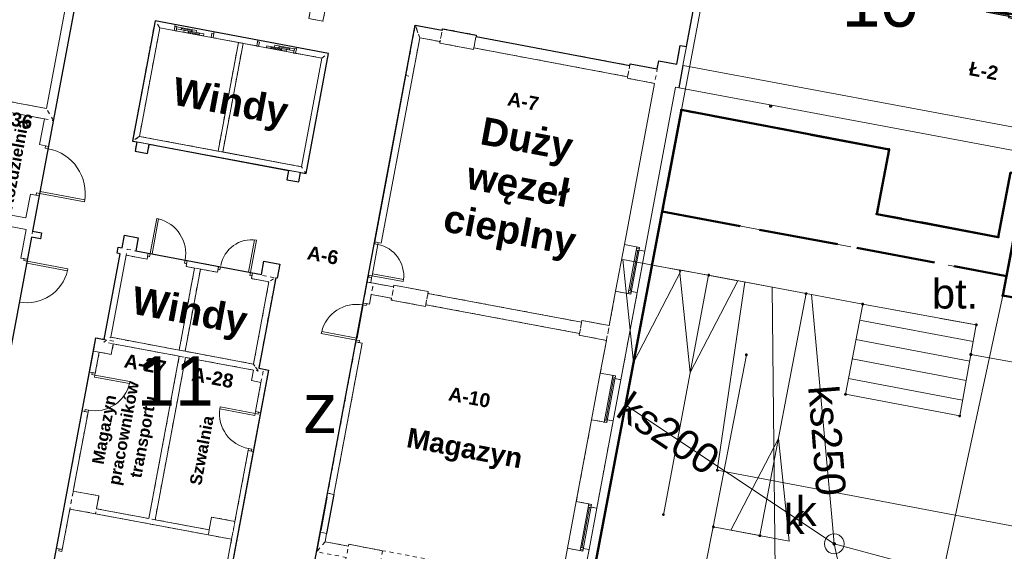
# Model space of a CAD drawing. Header units: millimetres. Extents: x 6421400 to 6424255, y 5791334 to 5793836.
# Tile 28 of 101: x 6422698 to 6422723, y 5792830 to 5792844. Entities that reach past the tile are written whole.
import ezdxf
from ezdxf.enums import TextEntityAlignment as Align

# ---------------------------------------------------------------- set-up
doc = ezdxf.new("R2010")
doc.units = ezdxf.units.MM
for name, pattern in [('DASHED', [20, 10, -10]), ('PRZER3-1', [2, 1.5, -0.5]), ('PRZER4-1', [2.5, 2, -0.5]), ('Wipeout_Contour', [10, 0, -10])]:
    doc.linetypes.add(name, pattern=pattern)
doc.layers.get('0').update_dxf_attribs({"color": 252})
for name, color, linetype, lineweight in [('GESBLO', 252, 'Continuous', 18), ('GESBLO_O', 252, 'Continuous', 18), ('GESBZN', 252, 'Continuous', 35), ('GESBZO', 7, 'Continuous', 35), ('GESBZO_O', 252, 'Continuous', 35), ('GESIPD', 252, 'Continuous', 18), ('GESSCH', 252, 'Continuous', 18), ('GSPPRB', 252, 'Continuous', 18), ('GSSKPL', 252, 'Continuous', 18), ('GSSKPL_O', 252, 'Continuous', 18), ('GULENN', 252, 'Continuous', 18), ('GULKSP', 252, 'Continuous', 18), ('GULKSP_O', 252, 'Continuous', 18), ('GUPKSD', 252, 'Continuous', 18), ('GUPKSD_O', 252, 'Continuous', 18), ('GUPKWZ', 252, 'Continuous', 13), ('GUPKWZ_O', 252, 'Continuous', 13), ('Windy', 252, 'Continuous', 13)]:
    doc.layers.add(name, color=color, linetype=linetype, lineweight=lineweight)
for name, color, linetype in [('GUPKSH', 252, 'Continuous'), ('GUPKSH_O', 252, 'Continuous'), ('Kreskowanie', 252, 'Continuous'), ('xref', 252, 'Continuous')]:
    doc.layers.add(name, color=color, linetype=linetype)
doc.styles.add('Arial', font='arial.ttf')
doc.styles.add('GENERATED_STYLE_6', font='arialbd.ttf')

# ---------------------------------------------------------------- blocks, each defined once
blk = doc.blocks.new('GUPKSH1')
blk.add_hatch(color=0).paths.add_polyline_path([(0, 0.045), (-0.011647, 0.043467), (-0.0225, 0.038971), (-0.03182, 0.03182), (-0.038971, 0.0225), (-0.043467, 0.011647), (-0.045, 0), (-0.043467, -0.011647), (-0.038971, -0.0225), (-0.03182, -0.03182), (-0.0225, -0.038971), (-0.011647, -0.043467), (0, -0.045), (0.011647, -0.043467), (0.0225, -0.038971), (0.03182, -0.03182), (0.038971, -0.0225), (0.043467, -0.011647), (0.045, 0), (0.043467, 0.011647), (0.038971, 0.0225), (0.03182, 0.03182), (0.0225, 0.038971), (0.011647, 0.043467)])
blk = doc.blocks.new('GUPKSD1_1')
at = {"color": 0}
blk.add_lwpolyline([(0.25, 0), (0.241481, -0.064705), (0.216506, -0.125), (0.176777, -0.176777), (0.125, -0.216506), (0.064705, -0.241481), (0, -0.25), (-0.064705, -0.241481), (-0.125, -0.216506), (-0.176777, -0.176777), (-0.216506, -0.125), (-0.241481, -0.064705), (-0.25, 0), (-0.241481, 0.064705), (-0.216506, 0.125), (-0.176777, 0.176777), (-0.125, 0.216506), (-0.064705, 0.241481), (0, 0.25), (0.064705, 0.241481), (0.125, 0.216506), (0.176777, 0.176777), (0.216506, 0.125), (0.241481, 0.064705)], close=True, dxfattribs=at)
blk = doc.blocks.new('GUPKWZ1_1')
at = {"color": 0}
blk.add_lwpolyline([(0.25, 0), (0.241481, -0.064705), (0.216506, -0.125), (0.176777, -0.176777), (0.125, -0.216506), (0.064705, -0.241481), (0, -0.25), (-0.064705, -0.241481), (-0.125, -0.216506), (-0.176777, -0.176777), (-0.216506, -0.125), (-0.241481, -0.064705), (-0.25, 0), (-0.241481, 0.064705), (-0.216506, 0.125), (-0.176777, 0.176777), (-0.125, 0.216506), (-0.064705, 0.241481), (0, 0.25), (0.064705, 0.241481), (0.125, 0.216506), (0.176777, 0.176777), (0.216506, 0.125), (0.241481, 0.064705)], close=True, dxfattribs=at)
blk = doc.blocks.new('GESIPD1')
at = {"color": 0}
blk.add_lwpolyline([(0, 0.75), (0, -0.75), (2.5, 0)], close=True, dxfattribs=at)
blk = doc.blocks.new('GSPPRB0')
at = {"color": 0, "lineweight": 18}
blk.add_lwpolyline([(-0.007955, 0.0225), (0.007955, 0.0225), (0.0225, 0.007955), (0.0225, -0.007955), (0.007955, -0.0225), (-0.007955, -0.0225), (-0.0225, -0.007955), (-0.0225, 0.007955)], close=True, dxfattribs=at)
blk = doc.blocks.new('G$CC51CC4AD')
at = {"layer": 'GESBLO', "linetype": 'Continuous', "lineweight": 18, "elevation": 10.26}
blk.add_lwpolyline([(6422765.32, 5792828.81), (6422729.65, 5792835.49), (6422723.206, 5792836.666), (6422723.784, 5792839.697), (6422725.134, 5792846.811), (6422731.12, 5792879.29), (6422719.61, 5792881.37), (6422718.51, 5792875.31), (6422717.4, 5792869.18), (6422716.37, 5792863.47), (6422715.26, 5792857.35), (6422715.05, 5792856.19), (6422695.55, 5792859.83), (6422695.49, 5792859.48), (6422685.05, 5792861.4), (6422683.09, 5792851.07), (6422693.59, 5792849.14), (6422693, 5792845.94), (6422682.53, 5792848.06), (6422681.84, 5792844.52), (6422668.54, 5792846.99)], dxfattribs=at)
for points in [[(6422706.06, 5792809.74), (6422697.56, 5792811.35), (6422686.8, 5792813.34), (6422693, 5792845.94), (6422693.59, 5792849.14), (6422695.55, 5792859.83), (6422715.05, 5792856.19), (6422717.81, 5792855.67), (6422715.87, 5792845.459), (6422715.092, 5792841.355), (6422714.606, 5792838.792), (6422708.99, 5792809.18)], [(6422715.87, 5792845.459), (6422718.077, 5792845.045), (6422718.645, 5792848.041), (6422725.134, 5792846.811), (6422723.784, 5792839.697), (6422723.402, 5792839.774), (6422723.093, 5792838.147), (6422720.024, 5792838.727), (6422720.335, 5792840.355), (6422715.092, 5792841.355)]]:
    blk.add_lwpolyline(points, close=True, dxfattribs=at)
at = {"layer": 'GESBZN', "linetype": 'PRZER4-1', "lineweight": 50, "elevation": 10.26}
blk.add_lwpolyline([(6422714.606, 5792838.792), (6422723.3, 5792837.161), (6422723.784, 5792839.697), (6422723.402, 5792839.774), (6422723.093, 5792838.147), (6422720.024, 5792838.727), (6422720.335, 5792840.355), (6422715.092, 5792841.355)], close=True, dxfattribs=at)
at = {"layer": 'GESBZO', "linetype": 'Continuous', "lineweight": 50, "elevation": 10.26}
blk.add_lwpolyline([(6422729.65, 5792835.49), (6422723.206, 5792836.666), (6422723.784, 5792839.697)], dxfattribs=at)
blk.add_lwpolyline([(6422706.06, 5792809.74), (6422697.56, 5792811.35), (6422686.8, 5792813.34), (6422693, 5792845.94), (6422693.59, 5792849.14), (6422695.55, 5792859.83), (6422715.05, 5792856.19), (6422717.81, 5792855.67), (6422715.87, 5792845.459), (6422718.077, 5792845.045), (6422718.645, 5792848.041), (6422725.134, 5792846.811), (6422723.784, 5792839.697), (6422723.402, 5792839.774), (6422723.093, 5792838.147), (6422720.024, 5792838.727), (6422720.335, 5792840.355), (6422715.092, 5792841.355), (6422714.606, 5792838.792), (6422708.99, 5792809.18)], close=True, dxfattribs=at)
at = {"layer": 'GESIPD', "linetype": 'Continuous', "lineweight": 18, "elevation": 10.26}
for points in [[(6422714.634, 5792831.135), (6422715.777, 5792837.183), (6422714.349, 5792837.437), (6422712.843, 5792829.494), (6422715.53, 5792829), (6422715.894, 5792830.831)], [(6422714.634, 5792831.135), (6422715.777, 5792837.183)], [(6422715.894, 5792830.831), (6422717.072, 5792830.608), (6422718.238, 5792836.718), (6422715.777, 5792837.183)], [(6422716.73, 5792835.171), (6422715.894, 5792830.831)], [(6422716.73, 5792835.171), (6422715.894, 5792830.831)]]:
    blk.add_lwpolyline(points, dxfattribs=at)
at = {"layer": 'GESSCH', "linetype": 'Continuous', "lineweight": 18, "elevation": 10.26}
blk.add_lwpolyline([(6422722.12, 5792833.63), (6422719.235, 5792834.177), (6422719.668, 5792836.451), (6422722.537, 5792835.929)], close=True, dxfattribs=at)
for points in [[(6422719.592, 5792836.051), (6422722.46, 5792835.505)], [(6422719.498, 5792835.56), (6422722.371, 5792835.013)], [(6422719.405, 5792835.068), (6422722.282, 5792834.521)], [(6422719.311, 5792834.577), (6422722.192, 5792834.029)]]:
    blk.add_lwpolyline(points, dxfattribs=at)
at = {"layer": 'GSSKPL', "linetype": 'PRZER3-1', "lineweight": 18, "elevation": 10.18}
blk.add_lwpolyline([(6422714.606, 5792838.792), (6422714.349, 5792837.437), (6422715.777, 5792837.183), (6422718.238, 5792836.718), (6422719.668, 5792836.451), (6422722.537, 5792835.929), (6422722.4, 5792835.18), (6422729.36, 5792833.93), (6422729.65, 5792835.49), (6422723.206, 5792836.666), (6422723.3, 5792837.161)], close=True, dxfattribs=at)
at = {"layer": 'GULENN', "linetype": 'Continuous', "lineweight": 18, "elevation": 10.18}
for points in [[(6422819.758, 5792852.026), (6422819.38, 5792849.99), (6422819.03, 5792849.27), (6422815.69, 5792836.08), (6422797.93, 5792839), (6422797.64, 5792837.33), (6422796.67, 5792835.05), (6422785.88, 5792827.83), (6422781.42, 5792826.5), (6422776.97, 5792821.94), (6422769.51, 5792788.47), (6422728.42, 5792795.89), (6422724.23, 5792805.86), (6422721.23, 5792813.11), (6422719.78, 5792819.31), (6422720.38, 5792823.57), (6422723.206, 5792836.666)], [(6422716.695, 5792837.01), (6422715.996, 5792832.259), (6422741.15, 5792827.504), (6422752.156, 5792825.423), (6422759.034, 5792824.123), (6422764.222, 5792823.402), (6422778.093, 5792821.473), (6422789.307, 5792819.914), (6422790.563, 5792819.74)], [(6422717.383, 5792836.88), (6422717.471, 5792828.131), (6422716.379, 5792817.549), (6422712.77, 5792808.717), (6422711.571, 5792804.008), (6422705.197, 5792805.206)]]:
    blk.add_lwpolyline(points, dxfattribs=at)
at = {"layer": 'GULKSP', "linetype": 'Continuous', "lineweight": 18, "elevation": 10.18}
for points in [[(6422718.376, 5792836.692), (6422718.905, 5792830.893), (6422718.95, 5792830.4)], [(6422713.664, 5792833.921), (6422718.95, 5792830.4)], [(6422728.23, 5792827.9), (6422718.95, 5792830.4)]]:
    blk.add_lwpolyline(points, dxfattribs=at)
at = {"layer": 'GUPKSH_O', "linetype": 'Continuous', "lineweight": 13, "elevation": 10.8, "flags": 128}
blk.add_lwpolyline([(6422718.95, 5792830.4), (6422719.402, 5792828.31), (6422721.922, 5792828.31)], dxfattribs=at)
at = {"layer": 'GESIPD', "linetype": 'Continuous', "lineweight": 18}
for p, rotation in [((6422714.349, 5792837.437, 10.26), 259.2613696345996), ((6422715.777, 5792837.183, 10.26), 259.2980010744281), ((6422717.072, 5792830.608, 10.26), 79.1958816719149)]:
    blk.add_blockref('GESIPD1', p, dxfattribs=dict(at, rotation=rotation))
at = {"layer": 'GSPPRB', "linetype": 'Continuous', "lineweight": 18, "rotation": 90}
for p in [(6422717.336, 5792841.449, 10.28), (6422717.348, 5792841.447, 10.28), (6422715.092, 5792841.355, 10.28), (6422720.335, 5792840.355, 10.28), (6422714.606, 5792838.792, 10.28), (6422720.024, 5792838.727, 10.28), (6422723.093, 5792838.147, 10.28), (6422714.349, 5792837.437, 10.28), (6422715.777, 5792837.183, 10.28), (6422718.238, 5792836.718, 10.28), (6422723.206, 5792836.666, 10.28), (6422719.668, 5792836.451, 10.28), (6422722.537, 5792835.929, 10.28), (6422716.73, 5792835.171, 10.28), (6422722.4, 5792835.18, 10.28), (6422719.235, 5792834.177, 10.28), (6422722.12, 5792833.63, 10.28), (6422715.996, 5792832.259, 10.28), (6422714.634, 5792831.135, 10.28), (6422715.894, 5792830.831, 10.28), (6422717.072, 5792830.608, 10.28)]:
    blk.add_blockref('GSPPRB0', p, dxfattribs=at)
at = {"layer": 'GUPKSD', "linetype": 'Continuous', "lineweight": 18, "rotation": 90}
blk.add_blockref('GUPKSD1_1', (6422718.95, 5792830.4, 10.24), dxfattribs=at)
at = {"layer": 'GUPKSH', "linetype": 'Continuous', "lineweight": 5, "rotation": 90}
blk.add_blockref('GUPKSH1', (6422718.95, 5792830.4, 10.24), dxfattribs=at)
at = {"layer": 'GUPKWZ', "linetype": 'Continuous', "lineweight": 13, "rotation": 90}
blk.add_blockref('GUPKWZ1_1', (6422718.95, 5792830.4, 10.25), dxfattribs=at)
at = {"layer": 'GESBLO_O', "linetype": 'Continuous', "lineweight": 0, "style": 'Arial'}
for s, p in [('10', (6422720.113, 5792843.455, 10.8)), ('11', (6422702.305, 5792833.885, 10.8))]:
    blk.add_text(s, height=1.25, rotation=360, dxfattribs=at).set_placement(p, align=Align.CENTER)
at = {"layer": 'GESBZO_O', "linetype": 'Continuous', "lineweight": 0, "style": 'Arial'}
blk.add_text('z', height=1.25, rotation=360, dxfattribs=at).set_placement((6422705.967, 5792833.197, 10.8), align=Align.CENTER)
at = {"layer": 'GSSKPL_O', "linetype": 'Continuous', "lineweight": 0, "style": 'Arial'}
blk.add_text('bt.', height=0.75, rotation=360, dxfattribs=at).set_placement((6422722, 5792836.341, 10.8), align=Align.CENTER)
at = {"layer": 'GULKSP_O', "linetype": 'Continuous', "lineweight": 0, "style": 'Arial'}
for s, rotation, p in [('ks200', 326.3356, (6422714.557, 5792832.876, 10.8)), ('ks250', 274.4292, (6422718.398, 5792832.979, 10.8))]:
    blk.add_text(s, height=0.75, rotation=rotation, dxfattribs=at).set_placement(p, align=Align.CENTER)
at = {"layer": 'GUPKSD_O', "linetype": 'Continuous', "lineweight": 0, "style": 'Arial'}
blk.add_text('k', height=0.75, rotation=360, dxfattribs=at).set_placement((6422718.505, 5792830.852, 10.8), align=Align.RIGHT)
at = {"layer": 'GUPKWZ_O', "linetype": 'Continuous', "lineweight": 0, "style": 'Arial'}
blk.add_text('k', height=0.75, rotation=360, dxfattribs=at).set_placement((6422718.2, 5792830.65, 10.8), align=Align.RIGHT)
blk = doc.blocks.new('2P-T-A2 1100')
at = {"lineweight": 30}
for p, q in [((-1806, 180), (-1806, 215)), ((-1806, 180), (-1806, 215)), ((-1806, 215), (-1220, 215)), ((-1806, 180), (-1220, 180)), ((-1806, 180), (-1806, 120)), ((-101, 120), (-1806, 120)), ((-101, 90), (-1806, 90)), ((-1806, 30), (-1806, 90)), ((-1806, 30), (-1220, 30)), ((-1675, 227), (-1705, 227)), ((-1705, 227), (-1705, 215)), ((-1675, 215), (-1675, 227)), ((-1340, 0), (-1340, 30)), ((-1340, 30), (-1220, 30)), ((-1220, 0), (-1340, 0)), ((-1230, 175), (-1230, 152)), ((-644, 175), (-1230, 175)), ((-1230, 152), (-644, 152)), ((-1230, 35), (-1230, 58)), ((-1230, 58), (-644, 58)), ((-644, 35), (-1230, 35)), ((-1220, 230), (-1220, 180)), ((-1220, 30), (-1220, 0)), ((-690, 146), (-690, 123)), ((-104, 146), (-690, 146)), ((-690, 123), (-104, 123)), ((-690, 64), (-690, 87)), ((-690, 87), (-104, 87)), ((-104, 64), (-690, 64)), ((-644, 152), (-644, 175)), ((-644, 58), (-644, 35)), ((-120, 151), (-120, 230)), ((-101, 151), (-120, 151)), ((-101, 59), (-120, 59)), ((-120, 59), (-120, 30)), ((-120, 30), (-120, 0)), ((0, 30), (-120, 30)), ((-120, 0), (0, 0)), ((-104, 123), (-104, 146)), ((-104, 87), (-104, 64)), ((-101, 120), (-101, 151)), ((0, 90), (-101, 90)), ((-101, 90), (-101, 88)), ((-101, 88), (-101, 59)), ((0, 0), (0, 90))]:
    blk.add_line(p, q, dxfattribs=at)
blk.add_circle((-64, 68), 11.2, dxfattribs=at)
blk = doc.blocks.new('-1')
at = {"linetype": 'Continuous', "lineweight": 18}
for p, q in [((158678, -15086), (158678, -10286)), ((174048, -10306), (173888, -10306)), ((173888, -10556), (173888, -10306)), ((174048, -10556), (174048, -10306)), ((173888, -10556), (173888, -10786)), ((174048, -10786), (174048, -10556)), ((173428, -10786), (173428, -10996)), ((173888, -10786), (173428, -10786)), ((174048, -11366), (174048, -10786)), ((183258, -10786), (174058, -10786)), ((174058, -10786), (174058, -11366)), ((167218, -11036), (167218, -15046)), ((167908, -11036), (167218, -11036)), ((168778, -10996), (167908, -10996)), ((167908, -10996), (167908, -11036)), ((168778, -11036), (168778, -10996)), ((172728, -11036), (168778, -11036)), ((173428, -10996), (172728, -10996)), ((172728, -10996), (172728, -11036)), ((158448, -11386), (158448, -14816)), ((167388, -16601), (167388, -11326)), ((167388, -11326), (167908, -11326)), ((167908, -11326), (167908, -11366)), ((167908, -11366), (168778, -11366)), ((168778, -11326), (172728, -11326)), ((168778, -11366), (168778, -11326)), ((172728, -11326), (172728, -11366)), ((172728, -11366), (173428, -11366)), ((173428, -11366), (173428, -15506)), ((173968, -15576), (173968, -11366)), ((174048, -11366), (173968, -11366)), ((174058, -11366), (183258, -11366)), ((160738, -12136), (160738, -15226)), ((161258, -12136), (160738, -12136)), ((161258, -12136), (161258, -12286)), ((161258, -12176), (161309, -12176)), ((161258, -12291), (161258, -12176)), ((161309, -12176), (161309, -12291)), ((161309, -12183), (161815, -12183)), ((161309, -12234), (161309, -12183)), ((161423, -12183), (161423, -12234)), ((161701, -12183), (161701, -12234)), ((161815, -12183), (161815, -12234)), ((162258, -12176), (162207, -12176)), ((162207, -12176), (162207, -12291)), ((162258, -12136), (162258, -12286)), ((163378, -12136), (162258, -12136)), ((162258, -12291), (162258, -12176)), ((163378, -12136), (163378, -12286)), ((163378, -12176), (163429, -12176)), ((163378, -12291), (163378, -12176)), ((163429, -12176), (163429, -12291)), ((164327, -12183), (163821, -12183)), ((163821, -12183), (163821, -12234)), ((163935, -12183), (163935, -12234)), ((164213, -12183), (164213, -12234)), ((164378, -12176), (164327, -12176)), ((164327, -12176), (164327, -12291)), ((164327, -12234), (164327, -12183)), ((164378, -12136), (164378, -12286)), ((165198, -12136), (164378, -12136)), ((164378, -12291), (164378, -12176)), ((165198, -15226), (165198, -12136)), ((160888, -15076), (160888, -12286)), ((160888, -12286), (161258, -12286)), ((161309, -12291), (161258, -12291)), ((161815, -12234), (161309, -12234)), ((161423, -12208), (161701, -12208)), ((161505, -12234), (162011, -12234)), ((161505, -12284), (161505, -12234)), ((162011, -12284), (161505, -12284)), ((161619, -12234), (161619, -12284)), ((161619, -12259), (161897, -12259)), ((161897, -12234), (161897, -12284)), ((162011, -12234), (162011, -12284)), ((162207, -12291), (162258, -12291)), ((162258, -12286), (162908, -12286)), ((162908, -12286), (162908, -15076)), ((163028, -15076), (163028, -12286)), ((163028, -12286), (163378, -12286)), ((163429, -12291), (163378, -12291)), ((164131, -12234), (163625, -12234)), ((163625, -12234), (163625, -12284)), ((163625, -12284), (164131, -12284)), ((163739, -12234), (163739, -12284)), ((164017, -12259), (163739, -12259)), ((163821, -12234), (164327, -12234)), ((164213, -12208), (163935, -12208)), ((164017, -12234), (164017, -12284)), ((164131, -12284), (164131, -12234)), ((164327, -12291), (164378, -12291)), ((164378, -12286), (165048, -12286)), ((165048, -12286), (165048, -15076)), ((158448, -14816), (156758, -14816)), ((157203, -15086), (158448, -15086)), ((158448, -15086), (158448, -15746)), ((158678, -15746), (158678, -15086)), ((162908, -15076), (160888, -15076)), ((165048, -15076), (163028, -15076)), ((167218, -15046), (167218, -16601)), ((160738, -15226), (165198, -15226)), ((173428, -15506), (173818, -15506)), ((173428, -15506), (173428, -16706)), ((173750, -15506), (173818, -15506)), ((173750, -16706), (173750, -15506)), ((173818, -15546), (173750, -15546)), ((173750, -15586), (173818, -15586)), ((173784, -16626), (173784, -15586)), ((173818, -15506), (173818, -15576)), ((173818, -15506), (173818, -16706)), ((173818, -15576), (173968, -15576)), ((173968, -16636), (173968, -15576)), ((158678, -15746), (158448, -15746)), ((158598, -15806), (158598, -15746)), ((158678, -15806), (158598, -15806)), ((158678, -15746), (158633, -15746)), ((158633, -15746), (158678, -15746)), ((158678, -15746), (158678, -15806)), ((167218, -16601), (167388, -16601)), ((167228, -16651), (167228, -16601)), ((167308, -16651), (167228, -16651)), ((167308, -16601), (167308, -16651)), ((173750, -16626), (173818, -16626)), ((173818, -16706), (173818, -16636)), ((173818, -16636), (173968, -16636)), ((173968, -18876), (173968, -16636)), ((158678, -16956), (158678, -16906)), ((158678, -16906), (159828, -16906)), ((159828, -16956), (159828, -16906)), ((173428, -16706), (173818, -16706)), ((173428, -16706), (173428, -17586)), ((173818, -16666), (173750, -16666)), ((173818, -16706), (173750, -16706)), ((158448, -17016), (158448, -17626)), ((158448, -17016), (158678, -17016)), ((158678, -16956), (158598, -16956)), ((158598, -16956), (158598, -17016)), ((158678, -17016), (158633, -17016)), ((158633, -17016), (158678, -17016)), ((158678, -17016), (158678, -16956)), ((158678, -16956), (159828, -16956)), ((158678, -17626), (158678, -17016)), ((161698, -17036), (161748, -17036)), ((161698, -17936), (161698, -17036)), ((161748, -17936), (161748, -17036)), ((164278, -17106), (164228, -17106)), ((164228, -17936), (164228, -17106)), ((164278, -17936), (164278, -17106)), ((167308, -17451), (167308, -17401)), ((167308, -17401), (168108, -17401)), ((168108, -17451), (168108, -17401)), ((158448, -17626), (157923, -17626)), ((158678, -17926), (158678, -17626)), ((167218, -17501), (167308, -17501)), ((167218, -17501), (167218, -17631)), ((167218, -17631), (167218, -18171)), ((167308, -17451), (167228, -17451)), ((167228, -17451), (167228, -17501)), ((167228, -17501), (167308, -17501)), ((167308, -17501), (167308, -17451)), ((167308, -17451), (168108, -17451)), ((167308, -17631), (167308, -17501)), ((167378, -17631), (167308, -17631)), ((167898, -17631), (167378, -17631)), ((168778, -17586), (167898, -17586)), ((167898, -17586), (167898, -17631)), ((168778, -17631), (168778, -17586)), ((172728, -17631), (168778, -17631)), ((173428, -17586), (172728, -17586)), ((172728, -17586), (172728, -17631)), ((157923, -17916), (158508, -17916)), ((158508, -17916), (158508, -18646)), ((158908, -17926), (158678, -17926)), ((158678, -18076), (158908, -18076)), ((158678, -18646), (158678, -18076)), ((158908, -18076), (158908, -17926)), ((160978, -17926), (160878, -17926)), ((160878, -17926), (160878, -18076)), ((160878, -18076), (160958, -18076)), ((160958, -18076), (160958, -20276)), ((161108, -18086), (161648, -18086)), ((161108, -20196), (161108, -18086)), ((161648, -17936), (161328, -17936)), ((161648, -17936), (161648, -18086)), ((161648, -17936), (161698, -17936)), ((161648, -18016), (161648, -17936)), ((161698, -18016), (161648, -18016)), ((161698, -17936), (161698, -18016)), ((161698, -17936), (161748, -17936)), ((162648, -17936), (162598, -17936)), ((162598, -17936), (162598, -18016)), ((162598, -18016), (162648, -18016)), ((162648, -17936), (162648, -18086)), ((163458, -17936), (162648, -17936)), ((162648, -18016), (162648, -17936)), ((162648, -18086), (162868, -18086)), ((162868, -18086), (162868, -20196)), ((163018, -18086), (163458, -18086)), ((163018, -20196), (163018, -18086)), ((163458, -17936), (163458, -18086)), ((163458, -17936), (163508, -17936)), ((163458, -18016), (163458, -17936)), ((163508, -18016), (163458, -18016)), ((163508, -17936), (163508, -18016)), ((164278, -17936), (164228, -17936)), ((164328, -17936), (164278, -17936)), ((164278, -17936), (164278, -18016)), ((164278, -18016), (164328, -18016)), ((164328, -17936), (164328, -18086)), ((164558, -17936), (164328, -17936)), ((164328, -18016), (164328, -17936)), ((164328, -18086), (164778, -18086)), ((164778, -18086), (164778, -20196)), ((164928, -20276), (164928, -17956)), ((167378, -17921), (167898, -17921)), ((167378, -18171), (167378, -17921)), ((167898, -17921), (167898, -17966)), ((167898, -17966), (168778, -17966)), ((168778, -17921), (172728, -17921)), ((168778, -17966), (168778, -17921)), ((172728, -17921), (172728, -17966)), ((172728, -17966), (173428, -17966)), ((173428, -17966), (173428, -18806)), ((167218, -18171), (167378, -18171)), ((167218, -18171), (167218, -18221)), ((167218, -18221), (167298, -18221)), ((167298, -18221), (167298, -18171)), ((167298, -18171), (167378, -18171)), ((158678, -18646), (158508, -18646)), ((158588, -18646), (158508, -18646)), ((158598, -18696), (158598, -18646)), ((158678, -18646), (158678, -18696)), ((158678, -18696), (158598, -18696)), ((158678, -18696), (158678, -18746)), ((158678, -18696), (159728, -18696)), ((158678, -18746), (159728, -18746)), ((159728, -18696), (159728, -18746)), ((173428, -18806), (173818, -18806)), ((173428, -18806), (173428, -20006)), ((173750, -20006), (173750, -18806)), ((173750, -18806), (173818, -18806)), ((173818, -18846), (173750, -18846)), ((173750, -18886), (173818, -18886)), ((173784, -19926), (173784, -18886)), ((173818, -18806), (173818, -18876)), ((173818, -18806), (173818, -20006)), ((173818, -18876), (173968, -18876)), ((173968, -19936), (173968, -18876)), ((166318, -19121), (166318, -19071)), ((167218, -19071), (166318, -19071)), ((167218, -19121), (166318, -19121)), ((167218, -19121), (167218, -19071)), ((167218, -19171), (167218, -19121)), ((167218, -19121), (167298, -19121)), ((167298, -19121), (167298, -19171)), ((167218, -19171), (167378, -19171)), ((167218, -19171), (167218, -23056)), ((167298, -19171), (167378, -19171)), ((167378, -23056), (167378, -19171)), ((173428, -20006), (173818, -20006)), ((173428, -20006), (173428, -22106)), ((173750, -19926), (173818, -19926)), ((173818, -19966), (173750, -19966)), ((173818, -20006), (173750, -20006)), ((173818, -20006), (173818, -19936)), ((173818, -19936), (173968, -19936)), ((173968, -22176), (173968, -19936)), ((162868, -20196), (161108, -20196)), ((161203, -20346), (162898, -20346)), ((162898, -20346), (162898, -24516)), ((164778, -20196), (163018, -20196)), ((163058, -24516), (163058, -20346)), ((163058, -20346), (164808, -20346)), ((164928, -20276), (165178, -20276)), ((164928, -20276), (165178, -20276)), ((165178, -20276), (165048, -20276)), ((165178, -21366), (165178, -20276)), ((165178, -20276), (165178, -20616)), ((160743, -20616), (160743, -21156)), ((160893, -21156), (160893, -20616)), ((165048, -20616), (165048, -21366)), ((160743, -21156), (160893, -21156)), ((160813, -21206), (160813, -21156)), ((160813, -21156), (160893, -21156)), ((160893, -21206), (160813, -21206)), ((160893, -21156), (160893, -21206)), ((160893, -21206), (160893, -21256)), ((160893, -21206), (161793, -21206)), ((160893, -21256), (161793, -21256)), ((161793, -21206), (161793, -21256)), ((165178, -21366), (165048, -21366)), ((165048, -21366), (165048, -21416)), ((165128, -21366), (165048, -21366)), ((165128, -21416), (165128, -21366)), ((164148, -21416), (164148, -21466)), ((165048, -21416), (164148, -21416)), ((165048, -21466), (164148, -21466)), ((165048, -21416), (165128, -21416)), ((165048, -21416), (165048, -21466)), ((160893, -22106), (160813, -22106)), ((160813, -22106), (160813, -22156)), ((160893, -22156), (160893, -22106)), ((173428, -22106), (173818, -22106)), ((173428, -22106), (173428, -23306)), ((173750, -23306), (173750, -22106)), ((173750, -22106), (173818, -22106)), ((173818, -22106), (173818, -22176)), ((173818, -22106), (173818, -23306)), ((160743, -22156), (160893, -22156)), ((160743, -22156), (160743, -25686)), ((160813, -22156), (160893, -22156)), ((160893, -24186), (160893, -22156)), ((165048, -22366), (165048, -22316)), ((165048, -22316), (165128, -22316)), ((165178, -22366), (165048, -22366)), ((165048, -22366), (165048, -24186)), ((165128, -22366), (165048, -22366)), ((165128, -22316), (165128, -22366)), ((165178, -26606), (165178, -22366)), ((173818, -22146), (173750, -22146)), ((173750, -22186), (173818, -22186)), ((173784, -23226), (173784, -22186)), ((173818, -22176), (173968, -22176)), ((173968, -23236), (173968, -22176)), ((167218, -23056), (167378, -23056)), ((167218, -23056), (167218, -23106)), ((167218, -23106), (167218, -23156)), ((167298, -23056), (167378, -23056)), ((173428, -23306), (173818, -23306)), ((173428, -23306), (173428, -24226)), ((173750, -23226), (173818, -23226)), ((173818, -23266), (173750, -23266)), ((173818, -23306), (173750, -23306)), ((173818, -23306), (173818, -23236)), ((173818, -23236), (173968, -23236)), ((173968, -25506), (173968, -23236)), ((167218, -24056), (167218, -24006)), ((167218, -24056), (167378, -24056)), ((167218, -24056), (167218, -24561)), ((167298, -24056), (167378, -24056)), ((167378, -24271), (167378, -24056)), ((161553, -24186), (160893, -24186)), ((161553, -24516), (161553, -24186)), ((165048, -24186), (164448, -24186)), ((164448, -24186), (164448, -24516)), ((167978, -24271), (167378, -24271)), ((168848, -24226), (167978, -24226)), ((167978, -24226), (167978, -24271)), ((168848, -24271), (168848, -24226)), ((162898, -24516), (161553, -24516)), ((164448, -24516), (163058, -24516)), ((160893, -25686), (160893, -24646)), ((160893, -24646), (161553, -24646)), ((161553, -24646), (164448, -24646)), ((164448, -24646), (165048, -24646)), ((165048, -24646), (165048, -26496)), ((160743, -25686), (160893, -25686)), ((160813, -25736), (160813, -25686)), ((160813, -25686), (160893, -25686)), ((160893, -25736), (160813, -25736)), ((160893, -25686), (160893, -25736))]:
    blk.add_line(p, q, dxfattribs=at)
at = {"linetype": 'ByBlock', "lineweight": 18, "ltscale": 0.6}
for p, q in [((158678, -15806), (158678, -16906)), ((167308, -17401), (167308, -16651)), ((158678, -18746), (158678, -19746)), ((160743, -21156), (160743, -22156)), ((165178, -21366), (165178, -22366)), ((160743, -25686), (160743, -26686))]:
    blk.add_line(p, q, dxfattribs=at)
at = {"linetype": 'ByBlock', "ltscale": 0.6}
for p, q in [((167218, -18221), (167218, -19071)), ((167378, -23056), (167378, -24056)), ((167218, -23156), (167218, -24006))]:
    blk.add_line(p, q, dxfattribs=at)
at = {"linetype": 'DASHED', "lineweight": 18}
blk.add_line((172728, -24226), (168848, -24226), dxfattribs=at)
at = {"linetype": 'Wipeout_Contour', "lineweight": 18, "flags": 128}
for points in [[(164908, -10996), (164548, -10996), (164548, -11366), (164908, -11366)], [(167388, -11326), (167218, -11036), (167218, -12326), (167388, -12326)], [(167388, -11326), (167908, -11326), (167908, -11036), (167218, -11036)], [(167908, -11366), (168778, -11366), (168778, -10996), (167908, -10996)], [(168778, -11326), (172728, -11326), (172728, -11036), (168778, -11036)], [(172728, -11366), (173428, -11366), (173428, -10996), (172728, -10996)], [(160888, -15076), (160888, -12286), (160738, -12136), (160738, -15226)], [(163378, -12286), (163378, -12136), (162258, -12136), (162258, -12286)], [(165048, -12286), (165198, -12136), (164378, -12136), (164378, -12286)], [(163028, -15076), (163028, -12286), (162908, -12286), (162908, -15076)], [(158678, -15086), (158448, -14816), (156758, -14816), (156758, -15086)], [(165048, -15076), (160888, -15076), (160738, -15226), (165198, -15226)], [(161168, -15226), (160848, -15226), (160848, -15466), (161168, -15466)], [(165058, -15226), (164748, -15226), (164748, -15466), (165058, -15466)], [(173968, -16636), (173818, -16636), (173818, -16706), (173428, -16706), (173428, -18806), (173818, -18806), (173818, -18876), (173968, -18876)], [(164968, -17596), (164558, -17596), (164558, -17956), (164968, -17956)], [(167308, -17501), (167218, -17501), (167218, -17631), (167308, -17631)], [(167378, -17631), (167218, -17631), (167218, -18171), (167378, -18171)], [(167898, -17631), (167378, -17631), (167378, -17921), (167898, -17921)], [(168778, -17586), (167898, -17586), (167898, -17966), (168778, -17966)], [(172728, -17631), (168778, -17631), (168778, -17921), (172728, -17921)], [(173428, -17586), (172728, -17586), (172728, -17966), (173428, -17966)], [(158908, -17926), (158678, -17926), (158678, -18076), (158908, -18076)], [(161648, -18086), (161648, -17936), (161108, -17936), (161108, -18086)], [(163458, -18086), (163458, -17936), (162648, -17936), (162648, -18086)], [(162868, -18086), (162868, -20196), (163018, -20196), (163018, -18086)], [(164778, -18086), (164778, -20196), (164928, -20346), (164928, -17936)], [(167378, -19171), (167218, -19171), (167218, -23056), (167378, -23056)], [(173968, -19936), (173818, -19936), (173818, -20006), (173428, -20006), (173428, -22106), (173818, -22106), (173818, -22176), (173968, -22176)], [(161203, -20276), (160743, -20276), (160743, -20616), (161203, -20616)], [(164778, -20196), (161108, -20196), (160958, -20346), (164928, -20346)], [(163058, -24516), (163058, -20346), (162898, -20346), (162898, -24516)], [(165048, -21366), (165178, -21366), (165178, -20276), (165048, -20276)], [(160893, -20616), (160743, -20616), (160743, -21156), (160893, -21156)], [(160893, -22156), (160743, -22156), (160743, -25686), (160893, -25686)], [(165048, -26606), (165178, -26606), (165178, -22366), (165048, -22366)], [(173968, -23236), (173818, -23236), (173818, -23306), (173428, -23306), (173428, -25436), (173818, -25436), (173818, -25506), (173968, -25506)], [(160893, -24646), (161553, -24646), (161553, -24186), (160893, -24186)], [(164448, -24646), (165048, -24646), (165048, -24186), (164448, -24186)], [(167978, -24271), (167378, -24271), (167218, -24561), (167978, -24561)], [(168848, -24226), (167978, -24226), (167978, -24606), (168848, -24606)], [(161553, -24646), (164448, -24646), (164448, -24516), (161553, -24516)]]:
    blk.add_lwpolyline(points, close=True, dxfattribs=at)
at = {"linetype": 'Continuous', "lineweight": 18, "flags": 128}
for points in [[(164908, -10996), (164548, -10996), (164548, -11366), (164908, -11366)], [(161168, -15226), (160848, -15226), (160848, -15466), (161168, -15466)], [(165058, -15226), (164748, -15226), (164748, -15466), (165058, -15466)]]:
    blk.add_lwpolyline(points, close=True, dxfattribs=at)
at = {"linetype": 'ByBlock', "lineweight": 18, "ltscale": 0.6}
for points in [[(160888, -12286), (160888, -15076), (165048, -15076), (165048, -12286)], [(162598, -17936), (162598, -18016), (162648, -18016), (162648, -18086), (162868, -18086), (162868, -20196), (161108, -20196), (161108, -18086), (161648, -18086), (161648, -18016), (161698, -18016), (161698, -17936)], [(163508, -17936), (163508, -18016), (163458, -18016), (163458, -18086), (163018, -18086), (163018, -20196), (164778, -20196), (164778, -18086), (164328, -18086), (164328, -18016), (164278, -18016), (164278, -17936)]]:
    blk.add_lwpolyline(points, close=True, dxfattribs=at)
at = {"linetype": 'Continuous', "lineweight": 18, "flags": 128}
for points in [[(161328, -17936), (161328, -17596), (160978, -17596), (160978, -17926)], [(164928, -17956), (164968, -17956), (164968, -17596), (164558, -17596), (164558, -17936)], [(160958, -20276), (160743, -20276), (160743, -20616)], [(160893, -20616), (161203, -20616), (161203, -20346)], [(164808, -20346), (164808, -20616), (165048, -20616)], [(165178, -20616), (165178, -20276), (164928, -20276)]]:
    blk.add_lwpolyline(points, dxfattribs=at)
at = {"linetype": 'Wipeout_Contour', "lineweight": 18, "flags": 128}
for points in [[(160978, -17926), (160878, -17926), (160878, -18076), (160958, -18076)], [(164558, -17936), (164328, -17936), (164328, -18086), (164778, -18086)]]:
    blk.add_lwpolyline(points, dxfattribs=at)
at = {"linetype": 'Continuous', "lineweight": 18}
for centre, radius, start, end in [((158678, -16956), 1150, 0, 90), ((167307, -17454), 803, 3.7775, 89.9177), ((161700, -17934), 897, 0, 87.5047), ((164304, -17901), 797, 92.4953, 180), ((167218, -19121), 900, 90, 177.1725), ((158677, -18695), 1051, 270.0619, 357.5168), ((160893, -21206), 900, 270, 357.1725), ((165048, -21416), 900, 182.8275, 270)]:
    blk.add_arc(centre, radius, start, end, dxfattribs=at)
at = {"layer": 'Kreskowanie', "linetype": 'ByBlock', "ltscale": 0.6}
for points in [[(158678, 2304), (158678, -7486), (159058, -7486), (159058, -7626), (158678, -7626), (158678, -17926), (158908, -17926), (158908, -18076), (158678, -18076), (158678, -43956)], [(160743, -37846), (160743, -20276), (160958, -20276), (160958, -18076), (160878, -18076), (160878, -17926), (160978, -17926), (160978, -17596), (161328, -17596), (161328, -17936), (164558, -17936), (164558, -17596), (164968, -17596), (164968, -17956), (164928, -17956), (164928, -20276), (165178, -20276), (165178, -31071)], [(167218, -31071), (167218, -11036), (167908, -11036), (167908, -10996), (168778, -10996), (168778, -11036), (172728, -11036), (172728, -10996), (173428, -10996), (173428, -10786), (173888, -10786), (173888, -10306), (174048, -10306), (174048, -8836)]]:
    blk.add_lwpolyline(points, dxfattribs=at)
blk.add_lwpolyline([(160738, -12136), (160738, -15226), (160848, -15226), (160848, -15466), (161168, -15466), (161168, -15226), (164748, -15226), (164748, -15466), (165058, -15466), (165058, -15226), (165198, -15226), (165198, -12136)], close=True, dxfattribs=at)
at = {"layer": 'Windy', "lineweight": 5, "xscale": -1}
blk.add_blockref('2P-T-A2 1100', (180683, -8086), dxfattribs=at)
at = {"linetype": 'Continuous', "lineweight": 18, "attachment_point": 5, "style": 'GENERATED_STYLE_6'}
for s, insert, char_height, width in [('\\pql;Ł-2', (182173, -9524), 350, 2004.91), ('\\pql;A-7', (170859, -12420), 350, 2004.91), ('{Duży węzeł cieplny}', (170517, -14607), 700, 3944.45), ('Windy', (162986, -13887), 700, 3944.45), ('\\pql;A-36', (158108, -15233), 350, 2004.91), ('\\pql;A-6', (166602, -17174), 350, 2004.91), ('Windy', (162944, -19265), 700, 3944.45), ('\\pql;A-10', (170766, -20018), 350, 2004.91), ('\\pql;A-27', (162562, -20703), 350, 2004.91), ('\\pql;A-28', (164299, -20724), 350, 2004.91), ('Magazyn', (170410, -21371), 500, 4221.42)]:
    blk.add_mtext(s, dxfattribs=dict(at, insert=insert, char_height=char_height, width=width))
at = {"linetype": 'Continuous', "lineweight": 18, "char_height": 300, "attachment_point": 5, "rotation": 90, "style": 'GENERATED_STYLE_6'}
for s, insert, width in [('{Rozdzielnia}', (157924, -16355), 2644.76), ('{Magazyn\\Ppracowników\\Ptransportu}', (161917, -22514), 3944.45), ('{Szwalnia}', (163896, -22579), 2789.34)]:
    blk.add_mtext(s, dxfattribs=dict(at, insert=insert, width=width))

msp = doc.modelspace()

# ---------------------------------------------------------------- block references
at = {"layer": 'xref'}
msp.add_blockref('G$CC51CC4AD', (0, 0), dxfattribs=at)
at = {"layer": 'xref', "color": 0, "linetype": 'ByBlock', "xscale": 0.001, "yscale": 0.001, "zscale": 0.001, "rotation": 349.3895369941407}
msp.add_blockref('-1', (6422546.043, 5792885.13, 10.26), dxfattribs=at)

doc.saveas('drawing.dxf')
